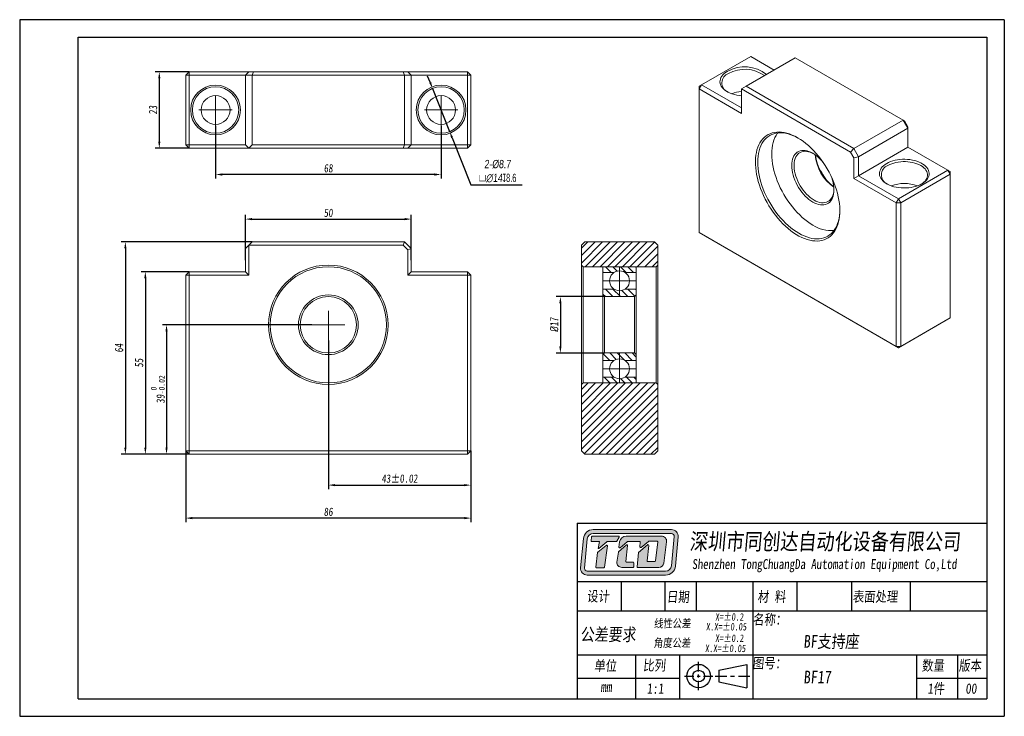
# Model space of a CAD drawing. Header units: millimetres. Extents: x 769 to 1066, y 138 to 348.
import ezdxf

# ---------------------------------------------------------------- set-up
doc = ezdxf.new("R2010")
doc.units = ezdxf.units.MM
doc.linetypes.add('CENTER2', pattern=[28.575, 19.05, -3.175, 3.175, -3.175])
doc.layers.get('0').update_dxf_attribs({"lineweight": 20})
for name, color, linetype, lineweight in [('中心线', 5, 'CENTER2', 13), ('外框', 7, 'Continuous', 25), ('文字', 3, 'Continuous', 18), ('标注', 1, 'Continuous', 13)]:
    doc.layers.add(name, color=color, linetype=linetype, lineweight=lineweight)
doc.styles.get("Standard").update_dxf_attribs({"font": 'SimSun.ttf', "width": 0.8, "oblique": 5})
doc.dimstyles.new('ISO-25', dxfattribs={"dimtxt": 2.5, "dimasz": 2, "dimexe": 1.25, "dimexo": 0, "dimtad": 1, "dimzin": 9, "dimdsep": 46, "dimtxsty": 'Standard', "dimcen": 2.5, "dimadec": 0, "dimazin": 2, "dimtfac": 1, "dimtix": 1, "dimtmove": 0, "dimatfit": 0, "dimfxl": 0, "dimarcsym": 0})
doc.dimstyles.new('ISO-25$3', dxfattribs={"dimtxt": 2.5, "dimasz": 2, "dimexe": 1.25, "dimexo": 0, "dimtad": 1, "dimtoh": 1, "dimzin": 9, "dimdsep": 46, "dimtxsty": 'Standard', "dimcen": 2.5, "dimadec": 0, "dimazin": 2, "dimtfac": 1, "dimtix": 1, "dimtmove": 0, "dimatfit": 0, "dimfxl": 0, "dimarcsym": 0})

# ---------------------------------------------------------------- blocks, each defined once
blk = doc.blocks.new('Y')
at = {"lineweight": 30}
for p, q in [((-4136.76, 2009.27), (-3862.74, 2009.27)), ((-4154.44, 2003.97), (-3857.44, 2003.97)), ((-4154.44, 2003.97), (-3857.44, 2003.97))]:
    blk.add_line(p, q, dxfattribs=at)
for points in [[(-3857.44, 2213.99), (-4154.44, 2213.99), (-4154.44, 2003.97)], [(-4136.76, 2009.27), (-4136.76, 2208.69), (-3862.74, 2208.69)]]:
    blk.add_lwpolyline(points, dxfattribs=at)
blk = doc.blocks.new('W')
at = {"lineweight": 30}
for p, q in [((-3857.44, 2213.99), (-3857.44, 2003.97)), ((-3857.44, 2213.99), (-3857.44, 2003.97)), ((-3862.74, 2208.69), (-3862.74, 2009.27))]:
    blk.add_line(p, q, dxfattribs=at)
blk.add_blockref('Y', (0, 0))
blk = doc.blocks.new('*D11')
at = {"layer": 'Defpoints', "color": 0, "transparency": 16777216}
for p in [(862.43, 250.83), (905.43, 217.58), (905.43, 207.26)]:
    blk.add_point(p, dxfattribs=at)
at = {"layer": '标注', "color": 0, "lineweight": -2, "transparency": 16777216}
for p, q in [((862.43, 250.83), (862.43, 206.01)), ((905.43, 217.58), (905.43, 206.01)), ((864.43, 207.26), (903.43, 207.26))]:
    blk.add_line(p, q, dxfattribs=at)
at = {"layer": '标注', "color": 0, "transparency": 16777216}
for points in [[(864.43, 207.59), (864.43, 206.93), (862.43, 207.26)], [(903.43, 207.59), (903.43, 206.93), (905.43, 207.26)]]:
    blk.add_solid(points, dxfattribs=at)
at = {"layer": '标注', "color": 0, "transparency": 16777216, "insert": (883.93, 209.22), "char_height": 2.5, "attachment_point": 5}
blk.add_mtext('43%%P0.02', dxfattribs=at)
blk = doc.blocks.new('*D12')
at = {"layer": 'Defpoints', "color": 0, "transparency": 16777216}
for p in [(819.43, 217.58), (905.43, 217.58), (819.43, 197.32)]:
    blk.add_point(p, dxfattribs=at)
at = {"layer": '标注', "color": 0, "lineweight": -2, "transparency": 16777216}
for p, q in [((819.43, 217.58), (819.43, 196.07)), ((905.43, 217.58), (905.43, 196.07)), ((903.43, 197.32), (821.43, 197.32))]:
    blk.add_line(p, q, dxfattribs=at)
at = {"layer": '标注', "color": 0, "transparency": 16777216}
for points in [[(821.43, 197.65), (821.43, 196.99), (819.43, 197.32)], [(903.43, 197.65), (903.43, 196.99), (905.43, 197.32)]]:
    blk.add_solid(points, dxfattribs=at)
at = {"layer": '标注', "color": 0, "transparency": 16777216, "insert": (862.43, 199.2), "char_height": 2.5, "attachment_point": 5}
blk.add_mtext('86', dxfattribs=at)
blk = doc.blocks.new('*D13')
at = {"layer": 'Defpoints', "color": 0, "transparency": 16777216}
for p in [(857.43, 255.58), (813.64, 216.58), (820.43, 216.58)]:
    blk.add_point(p, dxfattribs=at)
at = {"layer": '标注', "color": 0, "lineweight": -2, "transparency": 16777216}
for p, q in [((857.43, 255.58), (812.39, 255.58)), ((813.64, 253.58), (813.64, 218.58)), ((820.43, 216.58), (812.39, 216.58))]:
    blk.add_line(p, q, dxfattribs=at)
at = {"layer": '标注', "color": 0, "transparency": 16777216}
for points in [[(813.3, 253.58), (813.97, 253.58), (813.64, 255.58)], [(813.3, 218.58), (813.97, 218.58), (813.64, 216.58)]]:
    blk.add_solid(points, dxfattribs=at)
at = {"layer": '标注', "color": 0, "transparency": 16777216, "insert": (811.01, 236.08), "char_height": 2.5, "attachment_point": 5, "rotation": 90}
blk.add_mtext('39{\\H0.7x;\\S 0^ -0.02;}', dxfattribs=at)
blk = doc.blocks.new('*D14')
at = {"layer": 'Defpoints', "color": 0, "transparency": 16777216}
for p in [(820.43, 271.58), (807.25, 216.58), (820.43, 216.58)]:
    blk.add_point(p, dxfattribs=at)
at = {"layer": '标注', "color": 0, "lineweight": -2, "transparency": 16777216}
for p, q in [((820.43, 271.58), (806, 271.58)), ((807.25, 269.58), (807.25, 218.58)), ((820.43, 216.58), (806, 216.58))]:
    blk.add_line(p, q, dxfattribs=at)
at = {"layer": '标注', "color": 0, "transparency": 16777216}
for points in [[(806.92, 269.58), (807.59, 269.58), (807.25, 271.58)], [(806.92, 218.58), (807.59, 218.58), (807.25, 216.58)]]:
    blk.add_solid(points, dxfattribs=at)
at = {"layer": '标注', "color": 0, "transparency": 16777216, "insert": (805.38, 244.08), "char_height": 2.5, "attachment_point": 5, "rotation": 90}
blk.add_mtext('55', dxfattribs=at)
blk = doc.blocks.new('*D15')
at = {"layer": 'Defpoints', "color": 0, "transparency": 16777216}
for p in [(839.43, 280.58), (801.22, 216.58), (820.43, 216.58)]:
    blk.add_point(p, dxfattribs=at)
at = {"layer": '标注', "color": 0, "lineweight": -2, "transparency": 16777216}
for p, q in [((839.43, 280.58), (799.97, 280.58)), ((801.22, 278.58), (801.22, 218.58)), ((820.43, 216.58), (799.97, 216.58))]:
    blk.add_line(p, q, dxfattribs=at)
at = {"layer": '标注', "color": 0, "transparency": 16777216}
for points in [[(800.89, 278.58), (801.56, 278.58), (801.22, 280.58)], [(800.89, 218.58), (801.56, 218.58), (801.22, 216.58)]]:
    blk.add_solid(points, dxfattribs=at)
at = {"layer": '标注', "color": 0, "transparency": 16777216, "insert": (799.35, 248.58), "char_height": 2.5, "attachment_point": 5, "rotation": 90}
blk.add_mtext('64', dxfattribs=at)
blk = doc.blocks.new('*D16')
at = {"layer": 'Defpoints', "color": 0, "transparency": 16777216}
for p in [(887.43, 287.43), (837.43, 275.08), (887.43, 275.08)]:
    blk.add_point(p, dxfattribs=at)
at = {"layer": '标注', "color": 0, "lineweight": -2, "transparency": 16777216}
for p, q in [((837.43, 275.08), (837.43, 288.68)), ((887.43, 275.08), (887.43, 288.68)), ((839.43, 287.43), (885.43, 287.43))]:
    blk.add_line(p, q, dxfattribs=at)
at = {"layer": '标注', "color": 0, "transparency": 16777216}
for points in [[(839.43, 287.77), (839.43, 287.1), (837.43, 287.43)], [(885.43, 287.77), (885.43, 287.1), (887.43, 287.43)]]:
    blk.add_solid(points, dxfattribs=at)
at = {"layer": '标注', "color": 0, "transparency": 16777216, "insert": (862.43, 289.31), "char_height": 2.5, "attachment_point": 5}
blk.add_mtext('50', dxfattribs=at)
blk = doc.blocks.new('*D17')
at = {"layer": 'Defpoints', "color": 0, "transparency": 16777216}
for p in [(945.74, 264.08), (932.4, 247.08), (945.74, 247.08)]:
    blk.add_point(p, dxfattribs=at)
at = {"layer": '标注', "color": 0, "lineweight": -2, "transparency": 16777216}
for p, q in [((945.74, 264.08), (931.15, 264.08)), ((932.4, 262.08), (932.4, 249.08)), ((945.74, 247.08), (931.15, 247.08))]:
    blk.add_line(p, q, dxfattribs=at)
at = {"layer": '标注', "color": 0, "transparency": 16777216}
for points in [[(932.06, 262.08), (932.73, 262.08), (932.4, 264.08)], [(932.06, 249.08), (932.73, 249.08), (932.4, 247.08)]]:
    blk.add_solid(points, dxfattribs=at)
at = {"layer": '标注', "color": 0, "transparency": 16777216, "insert": (930.52, 255.58), "char_height": 2.5, "attachment_point": 5, "rotation": 90}
blk.add_mtext('{\\fISOCPEUR|b0|i0|c0|p34;%%C}17', dxfattribs=at)
blk = doc.blocks.new('*D18')
at = {"layer": 'Defpoints', "color": 0, "transparency": 16777216}
for p in [(828.43, 315.57), (896.43, 315.57), (828.43, 300.88)]:
    blk.add_point(p, dxfattribs=at)
at = {"layer": '标注', "color": 0, "lineweight": -2, "transparency": 16777216}
for p, q in [((828.43, 315.57), (828.43, 299.63)), ((896.43, 315.57), (896.43, 299.63)), ((894.43, 300.88), (830.43, 300.88))]:
    blk.add_line(p, q, dxfattribs=at)
at = {"layer": '标注', "color": 0, "transparency": 16777216}
for points in [[(830.43, 301.21), (830.43, 300.54), (828.43, 300.88)], [(894.43, 301.21), (894.43, 300.54), (896.43, 300.88)]]:
    blk.add_solid(points, dxfattribs=at)
at = {"layer": '标注', "color": 0, "transparency": 16777216, "insert": (862.43, 302.75), "char_height": 2.5, "attachment_point": 5}
blk.add_mtext('68', dxfattribs=at)
blk = doc.blocks.new('*D19')
at = {"layer": 'Defpoints', "color": 0, "transparency": 16777216}
for p in [(820.43, 331.82), (811.46, 308.82), (820.43, 308.82)]:
    blk.add_point(p, dxfattribs=at)
at = {"layer": '标注', "color": 0, "lineweight": -2, "transparency": 16777216}
for p, q in [((820.43, 331.82), (810.21, 331.82)), ((811.46, 329.82), (811.46, 310.82)), ((820.43, 308.82), (810.21, 308.82))]:
    blk.add_line(p, q, dxfattribs=at)
at = {"layer": '标注', "color": 0, "transparency": 16777216}
for points in [[(811.13, 329.82), (811.79, 329.82), (811.46, 331.82)], [(811.13, 310.82), (811.79, 310.82), (811.46, 308.82)]]:
    blk.add_solid(points, dxfattribs=at)
at = {"layer": '标注', "color": 0, "transparency": 16777216, "insert": (809.58, 320.32), "char_height": 2.5, "attachment_point": 5, "rotation": 90}
blk.add_mtext('23', dxfattribs=at)
blk = doc.blocks.new('*D20')
at = {"layer": 'Defpoints', "color": 0, "transparency": 16777216}
for p in [(893.85, 326.83), (899.01, 313.81)]:
    blk.add_point(p, dxfattribs=at)
at = {"layer": '标注', "color": 0, "lineweight": -2, "transparency": 16777216}
for p, q in [((893.11, 328.69), (892.37, 330.54)), ((893.85, 326.83), (899.01, 313.81)), ((899.75, 311.95), (905.36, 297.8)), ((905.36, 297.8), (920.91, 297.8))]:
    blk.add_line(p, q, dxfattribs=at)
at = {"layer": '标注', "color": 0, "transparency": 16777216}
for points in [[(893.42, 328.81), (892.8, 328.56), (893.85, 326.83)], [(900.06, 312.08), (899.44, 311.83), (899.01, 313.81)]]:
    blk.add_solid(points, dxfattribs=at)
at = {"layer": '标注', "color": 0, "transparency": 16777216, "insert": (913.45, 301.86), "char_height": 2.5, "attachment_point": 5}
blk.add_mtext('{\\fGulim|b0|i0|c129|p34;2-%%C8.7\\P\\fGDT|b0|i0|c0|p2;\\Q0;\\W0.67;v\\fGulim|b0|i0|c129|p34;\\Q5;\\W0.8;∅14\\fGDT|b0|i0|c0|p2;\\Q0;\\W0.67;x8.6}', dxfattribs=at)

msp = doc.modelspace()

# ---------------------------------------------------------------- hatches: boundary and pattern name
h = msp.add_hatch()
h.set_pattern_fill('ANSI31', color=2, scale=0.5)
h.paths.add_polyline_path([(961.736, 279.583), (960.736, 280.583), (939.736, 280.583), (938.736, 279.583), (938.736, 273.583), (939.236, 273.083), (945.236, 273.083), (961.236, 273.083), (961.736, 273.583)])
h.paths.add_polyline_path([(961.736, 237.583), (961.236, 238.083), (945.236, 238.083), (939.236, 238.083), (938.736, 237.583), (938.736, 217.583), (939.736, 216.583), (960.736, 216.583), (961.736, 217.583)])
h = msp.add_hatch()
h.set_pattern_fill('ANSI31', color=2, scale=0.5, angle=90)
h.paths.add_polyline_path([(950.236, 239.333, -0.1474768), (948.578, 239.833), (945.236, 239.833), (945.236, 238.083), (950.236, 238.083)])
h.paths.add_polyline_path([(955.236, 239.833), (951.895, 239.833, -0.1474768), (950.236, 239.333), (950.236, 238.083), (955.236, 238.083)])
h.paths.add_polyline_path([(955.236, 246.583), (954.736, 247.083), (950.236, 247.083), (950.236, 245.333, -0.1474768), (951.895, 244.833), (955.236, 244.833)])
h.paths.add_polyline_path([(950.236, 247.083), (945.736, 247.083), (945.236, 246.583), (945.236, 244.833), (948.578, 244.833, -0.1474768), (950.236, 245.333)])
h.paths.add_polyline_path([(950.236, 265.833, -0.1474768), (948.578, 266.333), (945.236, 266.333), (945.236, 264.583), (945.736, 264.083), (950.236, 264.083)])
h.paths.add_polyline_path([(955.236, 266.333), (951.895, 266.333, -0.1474768), (950.236, 265.833), (950.236, 264.083), (954.736, 264.083), (955.236, 264.583)])
h.paths.add_polyline_path([(955.236, 273.083), (950.236, 273.083), (950.236, 271.833, -0.1474768), (951.895, 271.333), (955.236, 271.333)])
h.paths.add_polyline_path([(950.236, 273.083), (945.236, 273.083), (945.236, 271.333), (948.578, 271.333, -0.1474768), (950.236, 271.833)])
at = {"layer": '文字'}
h = msp.add_hatch(color=256, dxfattribs=at)
h.dxf.hatch_style = 1
h.paths.add_polyline_path([(965.908, 193.855), (942.306, 193.855, 0.3871904), (939.324, 191.139), (938.5, 182.315, 0.4417631), (940.488, 180.133), (964.103, 180.133, 0.3876272), (967.085, 182.853), (967.895, 191.676, 0.4413093)])
h.paths.add_polyline_path([(965.908, 192.657, -0.4413093), (966.703, 191.786), (965.892, 182.963, -0.3876272), (964.103, 181.331), (940.488, 181.331, -0.4417631), (939.693, 182.203), (940.517, 191.028, -0.3871904), (942.306, 192.657)], flags=16)
h.paths.add_polyline_path([(949.937, 191.888, -0.5692565), (950.113, 191.594), (949.444, 190.36, -0.2751589), (949.269, 190.256), (946.578, 190.256, 0.1785487), (946.448, 190.208), (944.006, 188.123), (943.834, 188.123), (944.224, 190.258), (941.854, 190.258, -0.4551699), (941.656, 190.485), (941.824, 191.696, -0.3736999), (942.021, 191.869)], flags=0)
h.paths.add_polyline_path([(946.242, 189.104, -0.6728841), (946.562, 188.92), (945.698, 182.518, -0.3754282), (945.5, 182.345), (943.316, 182.345, -0.4451596), (943.118, 182.565), (943.577, 186.94, -0.2032664), (943.652, 187.076)], flags=0)
h.paths.add_polyline_path([(952.233, 191.889), (962.917, 191.889, -0.4535474), (964.401, 190.195), (963.545, 183.764, -0.3759441), (962.061, 182.465), (955.725, 182.465, -0.443757), (955.527, 182.684), (955.954, 186.949), (958.696, 189.278, -0.6781546), (959.023, 189.104), (958.516, 184.459, 0.4464345), (958.715, 184.238), (960.834, 184.238, 0.3783283), (961.032, 184.413), (961.744, 190.12, 0.4510331), (961.546, 190.344), (959.052, 190.344, 0.1736567), (958.925, 190.299), (956.709, 188.478, -0.6630003), (956.384, 188.649), (956.498, 190.022, 0.4388203), (956.299, 190.238), (952.668, 190.238, 0.1753949), (952.541, 190.192), (950.38, 188.392, -0.6807563), (950.054, 188.571), (950.252, 190.143, -0.3779258)], flags=0)
h.paths.add_polyline_path([(949.94, 187.146), (952.353, 189.266, -0.6841835), (952.683, 189.095), (952.159, 184.272, 0.4462884), (952.358, 184.051), (954.294, 184.051, -0.4142136), (954.494, 183.852), (954.494, 182.665, -0.4142136), (954.294, 182.465), (950.908, 182.465, -0.4294817), (949.413, 184.04), (949.875, 187.026, -0.1758286)], flags=0)
h.paths.add_polyline_path([(950.113, 191.594, 0.5692565), (949.937, 191.888), (942.021, 191.869, 0.3736999), (941.824, 191.696), (941.656, 190.485, 0.4551699), (941.854, 190.258), (944.224, 190.258), (943.834, 188.123), (944.006, 188.123), (946.448, 190.208, -0.1785487), (946.578, 190.256), (949.269, 190.256, 0.2751589), (949.444, 190.36)], flags=0)
h.paths.add_polyline_path([(946.562, 188.92, 0.6728841), (946.242, 189.104), (943.652, 187.076, 0.2032664), (943.577, 186.94), (943.118, 182.565, 0.4451596), (943.316, 182.345), (945.5, 182.345, 0.3754282), (945.698, 182.518)], flags=0)
h.paths.add_polyline_path([(952.683, 189.095, 0.6841835), (952.353, 189.266), (949.94, 187.146, 0.1758286), (949.875, 187.026), (949.413, 184.04, 0.4294817), (950.908, 182.465), (954.294, 182.465, 0.4142136), (954.494, 182.665), (954.494, 183.852, 0.4142136), (954.294, 184.051), (952.358, 184.051, -0.4462884), (952.159, 184.272)], flags=0)
h.paths.add_polyline_path([(962.917, 191.889), (952.233, 191.889, 0.3779258), (950.252, 190.143), (950.054, 188.571, 0.6807563), (950.38, 188.392), (952.541, 190.192, -0.1753949), (952.668, 190.238), (956.299, 190.238, -0.4388203), (956.498, 190.022), (956.384, 188.649, 0.6630003), (956.709, 188.478), (958.925, 190.299, -0.1736567), (959.052, 190.344), (961.546, 190.344, -0.4510331), (961.744, 190.12), (961.032, 184.413, -0.3783283), (960.834, 184.238), (958.715, 184.238, -0.4464345), (958.516, 184.459), (959.023, 189.104, 0.6781546), (958.696, 189.278), (955.954, 186.949), (955.527, 182.684, 0.443757), (955.725, 182.465), (962.061, 182.465, 0.3759441), (963.545, 183.764), (964.401, 190.195, 0.4535474)], flags=0)
h = msp.add_hatch(color=256, dxfattribs=at)
h.dxf.hatch_style = 1
h.paths.add_polyline_path([(950.113, 191.594, 0.5692565), (949.937, 191.888), (942.021, 191.869, 0.3736999), (941.824, 191.696), (941.656, 190.485, 0.4551699), (941.854, 190.258), (944.224, 190.258), (943.834, 188.123), (944.006, 188.123), (946.448, 190.208, -0.1785487), (946.578, 190.256), (949.269, 190.256, 0.2751589), (949.444, 190.36)])
h.paths.add_polyline_path([(946.562, 188.92, 0.6728841), (946.242, 189.104), (943.652, 187.076, 0.2032664), (943.577, 186.94), (943.118, 182.565, 0.4451596), (943.316, 182.345), (945.5, 182.345, 0.3754282), (945.698, 182.518)])
h.paths.add_polyline_path([(952.683, 189.095, 0.6841835), (952.353, 189.266), (949.94, 187.146, 0.1758286), (949.875, 187.026), (949.413, 184.04, 0.4294817), (950.908, 182.465), (954.294, 182.465, 0.4142136), (954.494, 182.665), (954.494, 183.852, 0.4142136), (954.294, 184.051), (952.358, 184.051, -0.4462884), (952.159, 184.272)])
h.paths.add_polyline_path([(962.917, 191.889), (952.233, 191.889, 0.3779258), (950.252, 190.143), (950.054, 188.571, 0.6807563), (950.38, 188.392), (952.541, 190.192, -0.1753949), (952.668, 190.238), (956.299, 190.238, -0.4388203), (956.498, 190.022), (956.384, 188.649, 0.6630003), (956.709, 188.478), (958.925, 190.299, -0.1736567), (959.052, 190.344), (961.546, 190.344, -0.4510331), (961.744, 190.12), (961.032, 184.413, -0.3783283), (960.834, 184.238), (958.715, 184.238, -0.4464345), (958.516, 184.459), (959.023, 189.104, 0.6781546), (958.696, 189.278), (955.954, 186.949), (955.527, 182.684, 0.443757), (955.725, 182.465), (962.061, 182.465, 0.3759441), (963.545, 183.764), (964.401, 190.195, 0.4535474)])

# ---------------------------------------------------------------- linework, layer by layer
at = {"color": 7, "linetype": 'Continuous', "lineweight": 15}
for p, q in [((989.787, 336.448), (974.937, 327.876)), ((1003.222, 336.041), (988.372, 327.469)), ((996.857, 332.366), (989.787, 336.448)), ((1035.749, 317.263), (1003.222, 336.041)), ((819.427, 330.82), (820.427, 331.82)), ((820.427, 330.82), (819.427, 330.82)), ((819.427, 309.82), (819.427, 330.82)), ((820.427, 330.82), (820.427, 331.82)), ((820.427, 331.82), (838.427, 331.82)), ((820.427, 330.82), (820.427, 309.82)), ((837.427, 330.82), (820.427, 330.82)), ((837.427, 330.82), (838.427, 331.82)), ((839.427, 330.82), (837.427, 330.82)), ((837.427, 309.82), (837.427, 330.82)), ((838.427, 331.82), (839.841, 331.82)), ((839.427, 330.82), (839.841, 331.82)), ((885.427, 330.82), (839.427, 330.82)), ((839.427, 330.82), (839.427, 309.82)), ((839.841, 331.82), (885.013, 331.82)), ((885.013, 331.82), (885.427, 330.82)), ((885.013, 331.82), (886.427, 331.82)), ((887.427, 330.82), (885.427, 330.82)), ((885.427, 309.82), (885.427, 330.82)), ((886.427, 331.82), (887.427, 330.82)), ((886.427, 331.82), (904.427, 331.82)), ((887.427, 330.82), (887.427, 309.82)), ((904.427, 330.82), (887.427, 330.82)), ((904.427, 331.82), (904.427, 330.82)), ((904.427, 331.82), (905.427, 330.82)), ((904.427, 309.82), (904.427, 330.82)), ((905.427, 330.82), (904.427, 330.82)), ((905.427, 330.82), (905.427, 309.82)), ((974.23, 326.651), (974.937, 327.876)), ((974.937, 327.876), (974.23, 327.467)), ((974.23, 326.651), (974.23, 327.467)), ((974.23, 326.651), (974.23, 283.374)), ((986.958, 319.303), (974.23, 326.651)), ((974.937, 327.876), (986.958, 320.936)), ((986.958, 326.652), (988.372, 327.469)), ((986.958, 326.652), (986.958, 319.303)), ((1019.899, 307.636), (986.958, 326.652)), ((988.372, 327.469), (1020.899, 308.691)), ((1020.899, 308.691), (1035.749, 317.263)), ((1037.163, 314.814), (1022.314, 306.242)), ((1037.163, 314.814), (1035.749, 317.263)), ((1036.163, 317.024), (1035.749, 317.263)), ((1036.163, 317.024), (1037.163, 315.292)), ((1037.163, 315.292), (1037.163, 314.814)), ((1037.163, 309.098), (1037.163, 314.814)), ((820.427, 308.82), (819.427, 309.82)), ((820.427, 309.82), (819.427, 309.82)), ((820.427, 309.82), (837.427, 309.82)), ((820.427, 308.82), (820.427, 309.82)), ((838.427, 308.82), (820.427, 308.82)), ((837.427, 309.82), (838.427, 308.82)), ((838.427, 308.82), (839.427, 309.82)), ((885.013, 308.82), (838.427, 308.82)), ((839.427, 309.82), (885.427, 309.82)), ((885.427, 309.82), (885.013, 308.82)), ((886.427, 308.82), (885.013, 308.82)), ((885.427, 309.82), (887.427, 309.82)), ((887.427, 309.82), (886.427, 308.82)), ((904.427, 308.82), (886.427, 308.82)), ((887.427, 309.82), (904.427, 309.82)), ((904.427, 309.82), (904.427, 308.82)), ((905.427, 309.82), (904.427, 308.82)), ((905.427, 309.82), (904.427, 309.82)), ((1037.163, 309.098), (1022.314, 300.526)), ((1049.184, 302.159), (1037.163, 309.098)), ((1020.899, 308.691), (1019.899, 307.636)), ((1020.899, 305.903), (1019.899, 307.636)), ((1020.899, 308.691), (1022.314, 306.242)), ((1022.314, 306.242), (1020.899, 305.903)), ((1020.899, 299.709), (1020.899, 305.903)), ((1022.314, 306.242), (1022.314, 300.526)), ((1022.314, 300.526), (1020.899, 299.709)), ((1022.314, 300.526), (1034.334, 293.586)), ((1034.334, 293.586), (1049.184, 302.159)), ((1049.891, 300.934), (1035.041, 292.362)), ((1049.891, 300.934), (1049.184, 302.159)), ((1049.891, 301.75), (1049.184, 302.159)), ((1049.891, 301.75), (1049.891, 300.934)), ((1049.891, 257.657), (1049.891, 300.934)), ((1033.627, 292.362), (1020.899, 299.709)), ((1034.334, 293.586), (1033.627, 292.362)), ((1033.627, 249.085), (1033.627, 292.362)), ((1035.041, 292.362), (1033.627, 292.362)), ((1035.041, 292.362), (1034.334, 293.586)), ((1035.041, 292.362), (1035.041, 249.085)), ((974.23, 283.374), (1033.627, 249.085)), ((974.23, 283.374), (974.937, 282.966)), ((1034.334, 248.677), (974.937, 282.966)), ((837.427, 278.583), (838.427, 279.583)), ((838.427, 279.583), (839.427, 280.583)), ((838.427, 279.583), (838.427, 270.583)), ((885.013, 279.583), (838.427, 279.583)), ((839.427, 280.583), (885.427, 280.583)), ((885.427, 280.583), (885.013, 279.583)), ((886.427, 278.168), (885.013, 279.583)), ((885.427, 280.583), (887.427, 278.583)), ((939.736, 280.583), (938.736, 279.583)), ((938.736, 273.583), (938.736, 279.583)), ((939.736, 280.583), (960.736, 280.583)), ((961.736, 279.583), (960.736, 280.583)), ((961.736, 279.583), (961.736, 273.583)), ((837.427, 271.583), (837.427, 278.583)), ((887.427, 278.583), (886.427, 278.168)), ((886.427, 270.583), (886.427, 278.168)), ((887.427, 278.583), (887.427, 271.583)), ((938.736, 273.583), (939.236, 273.083)), ((938.736, 237.583), (938.736, 273.583)), ((961.236, 273.083), (961.736, 273.583)), ((961.736, 273.583), (961.736, 237.583)), ((820.427, 271.583), (819.427, 270.583)), ((819.427, 217.583), (819.427, 270.583)), ((820.427, 270.583), (819.427, 270.583)), ((820.427, 270.583), (820.427, 271.583)), ((820.427, 271.583), (837.427, 271.583)), ((820.427, 270.583), (820.427, 217.583)), ((838.427, 270.583), (820.427, 270.583)), ((838.427, 270.583), (837.427, 271.583)), ((887.427, 271.583), (886.427, 270.583)), ((904.427, 270.583), (886.427, 270.583)), ((887.427, 271.583), (904.427, 271.583)), ((904.427, 271.583), (904.427, 270.583)), ((905.427, 270.583), (904.427, 271.583)), ((904.427, 217.583), (904.427, 270.583)), ((905.427, 270.583), (904.427, 270.583)), ((905.427, 270.583), (905.427, 217.583)), ((945.236, 273.083), (939.236, 273.083)), ((939.236, 273.083), (939.236, 238.083)), ((961.236, 273.083), (945.236, 273.083)), ((945.236, 273.083), (945.236, 264.583)), ((955.236, 264.583), (955.236, 273.083)), ((961.236, 238.083), (961.236, 273.083)), ((945.236, 264.583), (945.736, 264.083)), ((945.236, 246.583), (945.236, 264.583)), ((954.736, 264.083), (955.236, 264.583)), ((955.236, 264.583), (955.236, 246.583)), ((954.736, 264.083), (945.736, 264.083)), ((945.736, 264.083), (945.736, 247.083)), ((954.736, 247.083), (954.736, 264.083)), ((1049.184, 257.249), (1034.334, 248.677)), ((1035.041, 249.085), (1049.891, 257.657)), ((1049.184, 257.249), (1049.891, 257.657)), ((945.736, 247.083), (945.236, 246.583)), ((945.236, 246.583), (945.236, 238.083)), ((945.736, 247.083), (954.736, 247.083)), ((955.236, 246.583), (954.736, 247.083)), ((955.236, 238.083), (955.236, 246.583)), ((1035.041, 249.085), (1033.627, 249.085)), ((1034.334, 248.677), (1033.627, 249.085)), ((1034.334, 248.677), (1035.041, 249.085)), ((939.236, 238.083), (938.736, 237.583)), ((938.736, 217.583), (938.736, 237.583)), ((939.236, 238.083), (945.236, 238.083)), ((945.236, 238.083), (961.236, 238.083)), ((961.736, 237.583), (961.236, 238.083)), ((961.736, 237.583), (961.736, 217.583)), ((819.427, 217.583), (820.427, 216.583)), ((820.427, 217.583), (819.427, 217.583)), ((820.427, 217.583), (820.427, 216.583)), ((820.427, 217.583), (904.427, 217.583)), ((905.427, 217.583), (904.427, 217.583)), ((904.427, 216.583), (904.427, 217.583)), ((904.427, 216.583), (905.427, 217.583)), ((938.736, 217.583), (939.736, 216.583)), ((960.736, 216.583), (961.736, 217.583)), ((904.427, 216.583), (820.427, 216.583)), ((939.736, 216.583), (960.736, 216.583))]:
    msp.add_line(p, q, dxfattribs=at)
for p, q in [((945.236, 271.333), (948.578, 271.333)), ((951.895, 271.333), (955.236, 271.333)), ((945.236, 266.333), (948.578, 266.333)), ((951.895, 266.333), (955.236, 266.333)), ((945.236, 244.833), (948.578, 244.833)), ((951.895, 244.833), (955.236, 244.833)), ((945.236, 239.833), (948.578, 239.833)), ((951.895, 239.833), (955.236, 239.833))]:
    msp.add_line(p, q)
at = {"color": 7, "linetype": 'Continuous', "lineweight": 15, "flags": 128}
for points in [[(986.958, 324.61), (986.323, 324.679), (985.593, 324.799), (984.888, 324.962), (984.214, 325.165), (983.58, 325.406), (982.991, 325.683), (982.454, 325.994), (981.974, 326.333), (981.556, 326.7), (981.204, 327.088), (980.922, 327.496), (980.713, 327.917), (980.579, 328.349), (980.521, 328.786), (980.54, 329.225), (980.636, 329.66), (980.808, 330.087), (981.054, 330.502), (981.371, 330.901), (981.757, 331.279), (982.206, 331.632), (982.716, 331.958)], [(1003.929, 311.956), (1004.753, 311.449), (1005.573, 310.884), (1006.387, 310.26), (1007.19, 309.583), (1007.979, 308.853), (1008.752, 308.075), (1009.504, 307.252), (1010.233, 306.387), (1010.936, 305.483), (1011.609, 304.545), (1012.25, 303.577), (1012.856, 302.582), (1013.424, 301.564), (1013.953, 300.529), (1014.44, 299.479), (1014.882, 298.421), (1015.279, 297.357), (1015.628, 296.294), (1015.928, 295.234), (1016.177, 294.182), (1016.376, 293.144), (1016.522, 292.123), (1016.615, 291.123), (1016.655, 290.149), (1016.642, 289.205), (1016.575, 288.295), (1016.455, 287.422), (1016.283, 286.591), (1016.059, 285.804), (1015.784, 285.066), (1015.459, 284.378), (1015.086, 283.745), (1014.666, 283.168), (1014.202, 282.65), (1013.694, 282.194), (1013.145, 281.801), (1012.557, 281.472), (1011.933, 281.21), (1011.276, 281.015), (1010.588, 280.888), (1009.872, 280.83), (1009.131, 280.841), (1008.368, 280.921), (1007.586, 281.069), (1006.79, 281.285), (1005.981, 281.568), (1005.163, 281.917), (1004.341, 282.33), (1003.517, 282.806), (1002.694, 283.343), (1001.877, 283.937), (1001.068, 284.588), (1000.271, 285.292), (999.49, 286.046), (998.727, 286.847), (997.986, 287.692), (997.27, 288.577), (996.581, 289.498), (995.924, 290.452), (995.3, 291.434), (994.713, 292.441), (994.164, 293.468), (993.656, 294.511), (993.191, 295.565), (992.771, 296.627), (992.398, 297.691), (992.074, 298.753), (991.799, 299.81), (991.574, 300.855), (991.402, 301.885), (991.283, 302.896), (991.216, 303.883), (991.202, 304.843), (991.243, 305.771), (991.336, 306.662), (991.482, 307.515), (991.68, 308.324), (991.93, 309.088), (992.23, 309.801), (992.579, 310.462), (992.975, 311.067), (993.418, 311.615), (993.905, 312.102), (994.433, 312.527), (995.002, 312.888), (995.608, 313.184), (996.249, 313.412), (996.922, 313.573), (997.624, 313.666), (998.353, 313.689), (999.106, 313.644), (999.878, 313.53), (1000.668, 313.348), (1001.471, 313.098), (1002.284, 312.782), (1003.105, 312.401), (1003.929, 311.956)], [(1004.109, 311.85), (1003.473, 312.188), (1002.667, 312.562), (1001.868, 312.871), (1001.08, 313.114), (1000.305, 313.29), (999.547, 313.398), (998.809, 313.438), (998.095, 313.409), (997.407, 313.312), (996.749, 313.148), (996.123, 312.916), (995.532, 312.618), (994.979, 312.255), (994.465, 311.829), (993.993, 311.341), (993.566, 310.794), (993.184, 310.189), (992.85, 309.53), (992.565, 308.82), (992.33, 308.061), (992.146, 307.256), (992.014, 306.41), (991.934, 305.525), (991.908, 304.606), (991.934, 303.656), (992.014, 302.68), (992.146, 301.681), (992.33, 300.664), (992.565, 299.634), (992.85, 298.594), (993.184, 297.549), (993.566, 296.504), (993.993, 295.463), (994.465, 294.431), (994.979, 293.411), (995.532, 292.409), (996.123, 291.429), (996.749, 290.474), (997.407, 289.55), (998.095, 288.659), (998.809, 287.806), (999.547, 286.994), (1000.305, 286.227), (1001.08, 285.509), (1001.868, 284.841), (1002.667, 284.227), (1003.473, 283.671), (1004.282, 283.173), (1005.092, 282.736), (1005.897, 282.363), (1006.696, 282.054), (1007.485, 281.811), (1008.26, 281.635), (1009.018, 281.527), (1009.755, 281.487), (1010.469, 281.515), (1011.157, 281.612), (1011.815, 281.777), (1012.441, 282.009), (1013.032, 282.307), (1013.586, 282.67), (1014.1, 283.096), (1014.571, 283.584), (1014.999, 284.131), (1015.381, 284.735), (1015.715, 285.394), (1016, 286.105), (1016.235, 286.864), (1016.419, 287.668), (1016.551, 288.515), (1016.63, 289.399), (1016.655, 290.117)], [(997.915, 313.391), (997.808, 313.243), (997.427, 312.638), (997.093, 311.98), (996.807, 311.269), (996.572, 310.51), (996.388, 309.706), (996.256, 308.859), (996.177, 307.974), (996.151, 307.055), (996.177, 306.105), (996.256, 305.129), (996.388, 304.13), (996.572, 303.113), (996.807, 302.083), (997.093, 301.043), (997.427, 299.998), (997.808, 298.953), (998.236, 297.912), (998.708, 296.88), (999.221, 295.861), (999.775, 294.859), (1000.366, 293.878), (1000.992, 292.924), (1001.65, 291.999), (1002.338, 291.108), (1003.052, 290.255), (1003.789, 289.443), (1004.547, 288.677), (1005.322, 287.958), (1006.111, 287.29), (1006.91, 286.677), (1007.716, 286.12), (1008.525, 285.622)], [(1008.525, 292.563), (1007.938, 292.933), (1007.356, 293.363), (1006.783, 293.849), (1006.226, 294.386), (1005.688, 294.971), (1005.175, 295.597), (1004.69, 296.261), (1004.238, 296.956), (1003.822, 297.676), (1003.446, 298.415), (1003.114, 299.166), (1002.828, 299.925), (1002.591, 300.683), (1002.404, 301.434), (1002.269, 302.172), (1002.188, 302.892), (1002.161, 303.585), (1002.188, 304.248), (1002.269, 304.873), (1002.404, 305.456), (1002.591, 305.992), (1002.828, 306.476), (1003.114, 306.904), (1003.446, 307.272), (1003.822, 307.577), (1004.238, 307.817), (1004.69, 307.99), (1005.175, 308.094), (1005.688, 308.128), (1006.226, 308.091), (1006.783, 307.985), (1007.356, 307.81), (1007.938, 307.568), (1008.525, 307.26), (1009.112, 306.89), (1009.694, 306.46), (1010.267, 305.974), (1010.824, 305.437), (1011.362, 304.852), (1011.547, 304.634)], [(1008.705, 307.153), (1008.307, 307.355), (1007.741, 307.587), (1007.185, 307.753), (1006.645, 307.849), (1006.124, 307.875), (1005.629, 307.83), (1005.163, 307.716), (1004.731, 307.533), (1004.336, 307.283), (1003.983, 306.968), (1003.673, 306.591), (1003.411, 306.155), (1003.199, 305.665), (1003.038, 305.124), (1002.929, 304.538), (1002.875, 303.912), (1002.875, 303.251), (1002.929, 302.562), (1003.038, 301.851), (1003.199, 301.124), (1003.411, 300.389), (1003.673, 299.65), (1003.983, 298.916), (1004.336, 298.193), (1004.731, 297.487), (1005.163, 296.805), (1005.629, 296.153), (1006.124, 295.536), (1006.645, 294.962), (1007.185, 294.434), (1007.741, 293.957), (1008.307, 293.536), (1008.878, 293.175)], [(1030.799, 304.2), (1031.363, 304.494), (1031.975, 304.753), (1032.63, 304.976), (1033.32, 305.159), (1034.039, 305.301), (1034.779, 305.4), (1035.533, 305.455), (1036.292, 305.467), (1037.05, 305.433), (1037.797, 305.356), (1038.528, 305.235), (1039.233, 305.072), (1039.907, 304.869), (1040.541, 304.628), (1041.13, 304.351), (1041.667, 304.041), (1042.147, 303.701), (1042.565, 303.335), (1042.917, 302.946), (1043.199, 302.539), (1043.408, 302.117), (1043.542, 301.685), (1043.6, 301.248), (1043.58, 300.809), (1043.484, 300.374), (1043.313, 299.947), (1043.067, 299.532), (1042.75, 299.134), (1042.364, 298.756), (1041.915, 298.402), (1041.405, 298.077), (1040.842, 297.783), (1040.229, 297.523), (1039.575, 297.301), (1038.884, 297.117), (1038.165, 296.976), (1037.425, 296.876), (1036.672, 296.821), (1035.912, 296.81), (1035.155, 296.843), (1034.407, 296.921), (1033.676, 297.041), (1032.971, 297.204), (1032.297, 297.407), (1031.663, 297.648), (1031.074, 297.926), (1030.537, 298.236), (1030.057, 298.576), (1029.639, 298.942), (1029.287, 299.331), (1029.005, 299.738), (1028.796, 300.16), (1028.662, 300.591), (1028.605, 301.029), (1028.624, 301.467), (1028.72, 301.902), (1028.891, 302.329), (1029.137, 302.744), (1029.454, 303.143), (1029.84, 303.521), (1030.289, 303.874), (1030.799, 304.2)], [(1041.223, 297.975), (1041.542, 298.187), (1041.973, 298.529), (1042.339, 298.895), (1042.637, 299.282), (1042.864, 299.684), (1043.016, 300.098), (1043.093, 300.518), (1043.093, 300.941), (1043.016, 301.362), (1042.864, 301.776), (1042.637, 302.178), (1042.339, 302.565), (1041.973, 302.931), (1041.542, 303.273), (1041.052, 303.587), (1040.507, 303.87), (1039.915, 304.119), (1039.28, 304.331), (1038.611, 304.503), (1037.914, 304.633), (1037.197, 304.721), (1036.468, 304.765), (1035.736, 304.765), (1035.007, 304.721), (1034.29, 304.633), (1033.594, 304.503), (1032.924, 304.331), (1032.29, 304.119), (1031.697, 303.87), (1031.152, 303.587)], [(1014.126, 300.167), (1014.222, 299.898), (1014.459, 299.14), (1014.646, 298.389), (1014.781, 297.651), (1014.862, 296.931), (1014.889, 296.238), (1014.862, 295.575), (1014.781, 294.95), (1014.646, 294.367), (1014.459, 293.831), (1014.222, 293.347), (1013.936, 292.919), (1013.603, 292.551), (1013.228, 292.246), (1012.812, 292.006), (1012.36, 291.833), (1011.875, 291.729), (1011.362, 291.695), (1010.824, 291.732), (1010.267, 291.838), (1009.694, 292.013), (1009.112, 292.255), (1008.525, 292.563)], [(1008.878, 293.175), (1009.45, 292.877), (1010.016, 292.644), (1010.572, 292.479), (1011.112, 292.383), (1011.633, 292.357), (1012.128, 292.401), (1012.594, 292.515), (1013.026, 292.698), (1013.421, 292.948), (1013.774, 293.263), (1014.084, 293.64), (1014.346, 294.076), (1014.558, 294.567), (1014.719, 295.107), (1014.828, 295.693), (1014.882, 296.32), (1014.886, 296.446)]]:
    msp.add_lwpolyline(points, dxfattribs=at)
at = {"color": 7, "linetype": 'Continuous', "lineweight": 15}
for centre, radius in [((828.427, 320.32), 7.5), ((828.427, 320.32), 7), ((896.427, 320.32), 7.5), ((896.427, 320.32), 7), ((828.427, 320.32), 4.35), ((896.427, 320.32), 4.35), ((862.427, 255.583), 18), ((862.427, 255.583), 17.5), ((862.427, 255.583), 9), ((862.427, 255.583), 8.5)]:
    msp.add_circle(centre, radius, dxfattribs=at)
for centre in [(950.236, 268.833), (950.236, 242.333)]:
    msp.add_circle(centre, 3)
for centre, radius, start, end in [((987.934, 322.621), 10.696, 51.83853, 119.20363), ((987.956, 322.436), 10.161, 54.10157, 118.74426), ((984.143, 328.504), 3.038, 110.6983, 245.80096), ((987.806, 315.473), 10.43, 94.66387, 110.95511), ((1022.483, 307.97), 13.29, 185.05923, 234.9354), ((1023.423, 308.512), 14.253, 187.00031, 232.99431), ((1038.047, 316.954), 31.01, 205.22754, 214.76709), ((1032.226, 300.746), 3.038, 110.6983, 245.80096), ((1036.102, 286.914), 11.254, 69.49245, 110.50755), ((1014.168, 294.357), 10.399, 237.13728, 273.99232)]:
    msp.add_arc(centre, radius, start, end, dxfattribs=at)
at = {"layer": '中心线'}
for p, q in [((828.427, 315.57), (828.427, 324.57)), ((896.427, 315.57), (896.427, 324.57)), ((823.427, 320.32), (833.427, 320.32)), ((891.427, 320.32), (901.427, 320.32)), ((950.236, 264.083), (950.236, 273.083)), ((945.236, 268.833), (955.236, 268.833)), ((862.427, 250.833), (862.427, 259.833)), ((857.427, 255.583), (867.427, 255.583)), ((950.236, 247.083), (950.236, 238.083)), ((945.236, 242.333), (955.236, 242.333))]:
    msp.add_line(p, q, dxfattribs=at)
at = {"layer": '文字', "lineweight": 30}
for p, q in [((937.445, 195.822), (1060.95, 195.822)), ((937.445, 195.822), (937.445, 142.891)), ((937.445, 178.178), (1060.95, 178.178)), ((950.745, 178.178), (950.745, 169.356)), ((963.91, 178.178), (963.91, 169.356)), ((973.321, 178.178), (973.321, 169.356)), ((990.376, 178.178), (990.376, 142.891)), ((1003.707, 178.178), (1003.707, 169.356)), ((1020.158, 178.178), (1020.158, 169.356)), ((1037.841, 178.178), (1037.841, 169.356)), ((937.445, 169.356), (1060.95, 169.356)), ((937.445, 156.124), (1060.95, 156.124)), ((955.088, 156.124), (955.088, 142.891)), ((968.321, 156.124), (968.321, 142.891)), ((1039.778, 156.124), (1039.778, 142.891)), ((1052.129, 156.124), (1052.129, 142.891)), ((974.087, 151.136), (974.087, 153.975)), ((980.193, 151.48), (988.648, 153.245)), ((980.193, 151.48), (980.193, 147.951)), ((988.648, 153.245), (988.648, 146.187)), ((937.445, 149.128), (968.321, 149.128)), ((969.828, 149.716), (972.667, 149.716)), ((973.614, 149.716), (974.561, 149.716)), ((974.087, 149.242), (974.087, 150.189)), ((975.507, 149.716), (978.347, 149.716)), ((979.105, 149.716), (982.582, 149.716)), ((983.74, 149.716), (984.899, 149.716)), ((986.058, 149.716), (989.535, 149.716)), ((1039.778, 149.128), (1060.95, 149.128)), ((974.087, 145.456), (974.087, 148.296)), ((980.193, 147.951), (988.648, 146.187))]:
    msp.add_line(p, q, dxfattribs=at)
at = {"layer": '文字'}
for p, q in [((942.306, 193.855), (965.908, 193.855)), ((939.324, 191.139), (938.5, 182.315)), ((940.517, 191.028), (939.693, 182.203)), ((941.656, 190.485), (941.824, 191.696)), ((944.224, 190.258), (941.854, 190.258)), ((942.021, 191.869), (949.937, 191.888)), ((942.306, 192.657), (965.908, 192.657)), ((943.834, 188.123), (944.224, 190.258)), ((946.448, 190.208), (944.006, 188.123)), ((949.269, 190.256), (946.578, 190.256)), ((950.113, 191.594), (949.444, 190.36)), ((950.054, 188.571), (950.252, 190.143)), ((952.541, 190.192), (950.38, 188.392)), ((952.233, 191.889), (962.917, 191.889)), ((956.299, 190.238), (952.668, 190.238)), ((956.384, 188.649), (956.498, 190.022)), ((958.925, 190.299), (956.709, 188.478)), ((961.546, 190.344), (959.052, 190.344)), ((961.032, 184.413), (961.744, 190.12)), ((964.401, 190.195), (963.545, 183.764)), ((966.703, 191.786), (965.892, 182.963)), ((967.895, 191.676), (967.085, 182.853)), ((943.652, 187.076), (946.242, 189.104)), ((944.006, 188.123), (943.834, 188.123)), ((946.562, 188.92), (945.698, 182.518)), ((949.94, 187.146), (952.353, 189.266)), ((952.683, 189.095), (952.159, 184.272)), ((955.954, 186.949), (958.696, 189.278)), ((956.344, 188.178), (956.344, 188.178)), ((959.023, 189.104), (958.516, 184.459)), ((943.118, 182.565), (943.577, 186.94)), ((949.413, 184.04), (949.875, 187.026)), ((955.527, 182.684), (955.954, 186.949)), ((958.715, 184.238), (960.834, 184.238)), ((964.103, 181.331), (940.488, 181.331)), ((945.5, 182.345), (943.316, 182.345)), ((954.294, 182.465), (950.908, 182.465)), ((952.358, 184.051), (954.294, 184.051)), ((954.494, 183.852), (954.494, 182.665)), ((955.725, 182.465), (962.061, 182.465)), ((964.103, 180.133), (940.488, 180.133))]:
    msp.add_line(p, q, dxfattribs=at)
at = {"layer": '文字', "lineweight": 30}
for radius in [3.529, 1.764]:
    msp.add_circle((974.087, 149.716), radius, dxfattribs=at)
at = {"layer": '文字'}
for centre, radius, start, end in [((942.306, 190.861), 2.994, 90, 174.66371), ((965.908, 191.859), 1.996, 354.75075, 90), ((942.306, 190.861), 1.796, 90, 174.66371), ((941.854, 190.458), 0.2, 172.10561, 270), ((942.021, 191.669), 0.2, 90.14277, 172.10561), ((946.578, 190.056), 0.2, 90, 130.49363), ((949.269, 190.455), 0.2, 270, 331.53887), ((949.938, 191.689), 0.2, 331.53887, 90.14277), ((952.233, 189.893), 1.996, 90, 172.81149), ((952.668, 190.039), 0.2, 90, 129.79279), ((956.299, 190.039), 0.2, 355.22864, 90), ((959.052, 190.144), 0.2, 90, 129.4062), ((961.546, 190.144), 0.2, 352.89219, 90), ((962.917, 190.392), 1.497, 352.41382, 90), ((965.908, 191.859), 0.798, 354.75075, 90), ((943.775, 186.919), 0.2, 128.05413, 174.01321), ((946.365, 188.946), 0.2, 352.31021, 128.05413), ((950.072, 186.996), 0.2, 131.31456, 171.20377), ((950.252, 188.546), 0.2, 172.81149, 309.79279), ((952.485, 189.116), 0.2, 353.7974, 131.31456), ((956.583, 188.633), 0.2, 175.22864, 309.4062), ((958.825, 189.126), 0.2, 353.76947, 130.34282), ((952.358, 184.251), 0.2, 173.7974, 270), ((958.715, 184.437), 0.2, 173.76947, 270), ((960.834, 184.437), 0.2, 270, 352.89219), ((940.488, 182.129), 1.996, 174.66371, 270), ((940.488, 182.129), 0.798, 174.66371, 270), ((943.316, 182.544), 0.2, 174.01321, 270), ((945.5, 182.544), 0.2, 270, 352.31021), ((950.908, 183.962), 1.497, 177.02945, 270), ((954.294, 183.852), 0.2, 0, 90), ((954.294, 182.665), 0.2, 270, 0), ((955.725, 182.665), 0.2, 174.28163, 270), ((962.061, 183.962), 1.497, 270, 352.41382), ((964.103, 183.127), 1.796, 270, 354.75075), ((964.103, 183.127), 2.994, 270, 354.75075)]:
    msp.add_arc(centre, radius, start, end, dxfattribs=at)

# ---------------------------------------------------------------- block references
at = {"layer": '外框', "lineweight": 25, "xscale": 0.9996260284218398, "yscale": 0.9996260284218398, "zscale": 0.9996260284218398}
msp.add_blockref('W', (4922.245, -1865.63), dxfattribs=at)

# ---------------------------------------------------------------- texts
at = {"layer": '文字', "oblique": 5, "width": 0.8}
for s, height, p in [('深圳市同创达自动化设备有限公司', 4.99013, (971.323, 187.783)), ('设计', 3.1188, (940.37, 172.221)), ('日期', 3.1188, (964.438, 172.039)), ('材 料', 3.1188, (991.847, 172.107)), ('表面处理', 3.1188, (1020.497, 172.107)), ('线性公差', 2.4951, (960.559, 164.313)), ('X=±0.2', 2.2456, (979.083, 166.417)), ('名称：', 3.1188, (990.419, 165.194)), ('X.X=±0.05', 2.2456, (976.305, 163.464)), ('角度公差', 2.4951, (960.505, 158.459)), ('X=±0.2', 2.2456, (979.083, 160.002)), ('X.X=±0.05', 2.2456, (976.021, 156.946)), ('单位', 3.1188, (942.551, 151.292)), ('比列', 3.1188, (957.283, 151.394)), ('图号：', 3.1188, (990.331, 152.036)), ('数量', 3.1188, (1041.36, 151.343)), ('版本', 3.1188, (1052.528, 151.343)), (' mm', 3.1188, (942.82, 144.925)), ('1:1', 3.1188, (958.46, 144.395)), ('1件', 3.1188, (1043.132, 144.395)), ('00', 3.1188, (1054.536, 144.395))]:
    msp.add_text(s, height=height, dxfattribs=at).set_placement(p)
at = {"layer": '文字', "color": 3, "oblique": 5, "width": 0.8}
msp.add_text('Shenzhen TongChuangDa Automation Equipment Co,Ltd', height=2.99408, dxfattribs=at).set_placement((972.085, 181.965))
at = {"layer": '文字', "lineweight": 30, "oblique": 5, "width": 0.8}
for s, p in [('公差要求', (938.421, 160.33)), ('BF支持座', (1005.665, 158.24)), ('BF17', (1005.665, 147.481))]:
    msp.add_text(s, height=3.8386, dxfattribs=at).set_placement(p)

# ---------------------------------------------------------------- dimensions: what is measured, and where the dimension line sits
at = {"layer": '标注'}
for base, p1, p2, picture, middle in [((811.458, 308.82), (820.427, 331.82), (820.427, 308.82), '*D19', (809.583, 320.32)), ((801.222, 216.583), (839.427, 280.583), (820.427, 216.583), '*D15', (799.347, 248.583)), ((807.255, 216.583), (820.427, 271.583), (820.427, 216.583), '*D14', (805.38, 244.083))]:
    dim = msp.add_linear_dim(base=base, p1=p1, p2=p2, angle=90, dimstyle='ISO-25', dxfattribs=at)
    dim.commit()
    dim.dimension.update_dxf_attribs({"geometry": picture, "text_midpoint": middle})
dim = msp.add_diameter_dim_2p(p1=(893.846, 326.826), p2=(899.008, 313.813), text='{\\fGulim|b0|i0|c129|p34;2-%%C8.7\\P\\fGDT|b0|i0|c0|p2;\\Q0;\\W0.67;v\\fGulim|b0|i0|c129|p34;\\Q5;\\W0.8;<>\\fGDT|b0|i0|c0|p2;\\Q0;\\W0.67;x8.6}', dimstyle='ISO-25$3', dxfattribs=at)
dim.commit()
dim.dimension.update_dxf_attribs({"geometry": '*D20', "text_midpoint": (913.445, 297.802), "dimtype": 163})
for base, p1, p2, picture, middle in [((828.427, 300.877), (896.427, 315.57), (828.427, 315.57), '*D18', (862.427, 302.752)), ((887.427, 287.432), (837.427, 275.083), (887.427, 275.083), '*D16', (862.427, 289.307)), ((819.427, 197.32), (905.427, 217.583), (819.427, 217.583), '*D12', (862.427, 199.195))]:
    dim = msp.add_linear_dim(base=base, p1=p1, p2=p2, dimstyle='ISO-25', dxfattribs=at)
    dim.commit()
    dim.dimension.update_dxf_attribs({"geometry": picture, "text_midpoint": middle})
for base, p1, p2, text, picture, middle in [((932.398, 247.083), (945.736, 264.083), (945.736, 247.083), '{\\fISOCPEUR|b0|i0|c0|p34;%%C}<>', '*D17', (930.523, 255.583)), ((813.636, 216.583), (857.427, 255.583), (820.427, 216.583), '<>{\\H0.7x;\\S 0^ -0.02;}', '*D13', (811.013, 236.083))]:
    dim = msp.add_linear_dim(base=base, p1=p1, p2=p2, angle=90, text=text, dimstyle='ISO-25', dxfattribs=at)
    dim.commit()
    dim.dimension.update_dxf_attribs({"geometry": picture, "text_midpoint": middle})
dim = msp.add_linear_dim(base=(905.427, 207.259), p1=(862.427, 250.833), p2=(905.427, 217.583), text='<>%%P0.02', dimstyle='ISO-25', dxfattribs=at)
dim.commit()
dim.dimension.update_dxf_attribs({"geometry": '*D11', "text_midpoint": (883.927, 209.224)})

doc.saveas('drawing.dxf')
